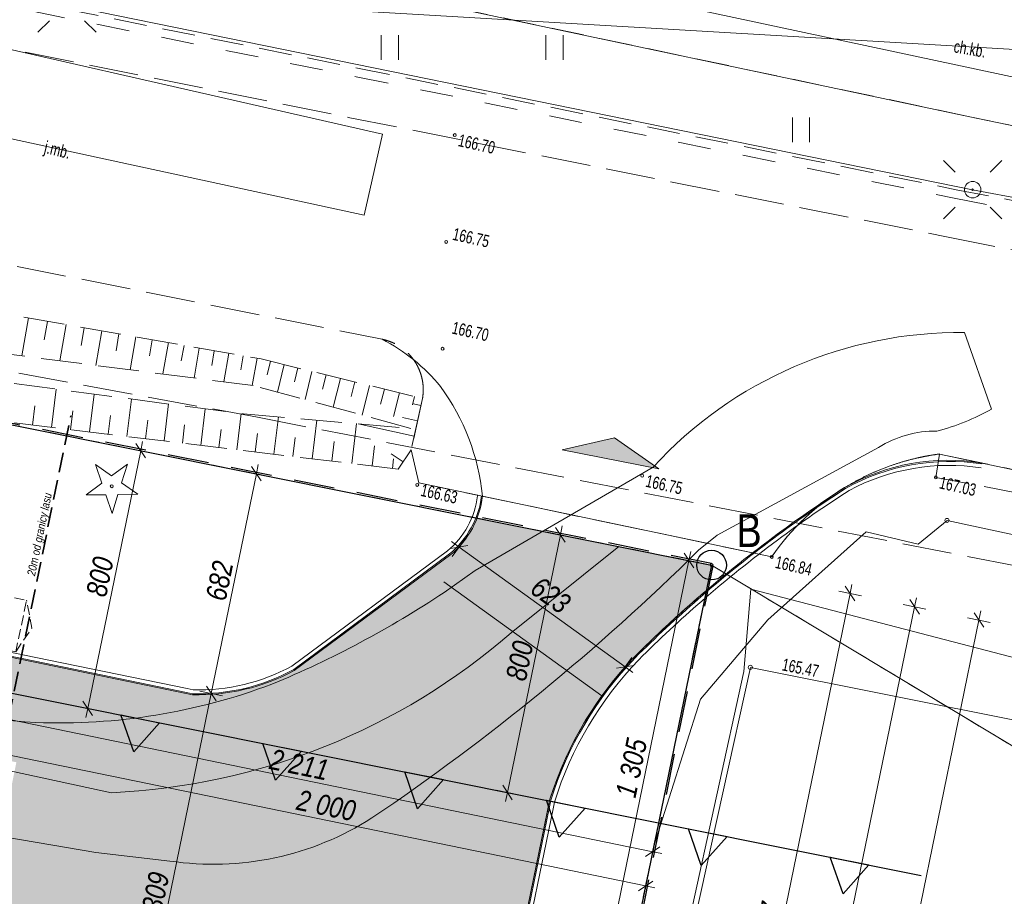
# Model space of a CAD drawing. Header units: millimetres. Extents: x -2869190 to 831897, y -1534405 to -3798.
# Tile 40 of 49: x 47168 to 77109, y -696669 to -670005. Entities that reach past the tile are written whole.
import ezdxf
from ezdxf.xclip import XClip

# ---------------------------------------------------------------- set-up
doc = ezdxf.new("R2010")
doc.units = ezdxf.units.MM
doc.header["$MEASUREMENT"] = 0
doc.header["$XCLIPFRAME"] = 0
for name, pattern in [('1_OTDN_A', [2000, 1000, -1000]), ('1_OTKC', [1500, 1000, -500]), ('1_OTKJ', [2000, 1500, -500]), ('1_OTRK', [1750, 1250, -500]), ('1_OTRKG', [1750, 1250, -500]), ('1_OTZI', [1500, 1000, -500]), ('3_SUKL', [2000, 1000, -1000]), ('3_SUPP_P', [2000, 1500, -500]), ('GUZ', [1000, 500, -500]), ('Krawędzie ukryte', [850, 600, -250]), ('Krawędzie ukryte drobniejsze', [425, 300, -125]), ('Przerywana długa', [1950, 1250, -700])]:
    doc.linetypes.add(name, pattern=pattern)
for name, color, linetype, lineweight in [('Mapa robocza Poniatowa_1_Dzialki_Nr_pióra__7', 7, 'Continuous', 18), ('Mapa robocza Poniatowa_1_OTD_L_12_Nr_pióra__7', 7, 'Continuous', 18), ('Mapa robocza Poniatowa_1_OTK_E_T_0_Nr_pióra__7', 7, 'Continuous', 18), ('Mapa robocza Poniatowa_1_OTK_E_T_1_Nr_pióra__7', 7, 'Continuous', 18), ('Mapa robocza Poniatowa_1_OTK_L_0_Nr_pióra__7', 7, 'Continuous', 18), ('Mapa robocza Poniatowa_1_OTK_L_1_Nr_pióra__7', 7, 'Continuous', 18), ('Mapa robocza Poniatowa_1_OTK_L_2_Nr_pióra__7', 7, 'Continuous', 18), ('Mapa robocza Poniatowa_1_OTR_L_1_Nr_pióra__7', 7, 'Continuous', 18), ('Mapa robocza Poniatowa_1_OTR_T_0_Nr_pióra__7', 7, 'Continuous', 18), ('Mapa robocza Poniatowa_1_OTZ_L_3_Nr_pióra__7', 7, 'Continuous', 18), ('Mapa robocza Poniatowa_1_OTZ_T_1_Nr_pióra__3', 3, 'Continuous', 18), ('Mapa robocza Poniatowa_1_P_SUTP_L_0_Nr_pióra__30', 30, 'Continuous', 18), ('Mapa robocza Poniatowa_1_Punkty_Nr_pióra__7', 7, 'Continuous', 18), ('Mapa robocza Poniatowa_1_SUE_T_3_Nr_pióra__7', 7, 'Continuous', 18), ('Mapa robocza Poniatowa_1_SUEP_L_0_Nr_pióra__1', 1, 'Continuous', 18), ('Mapa robocza Poniatowa_1_SUK_L_2_Nr_pióra__34', 34, 'Continuous', 18), ('Mapa robocza Poniatowa_1_SUTP_L_0_Nr_pióra__30', 30, 'Continuous', 18), ('Mapa robocza Poniatowa_1_SUTR_T_0_Nr_pióra__30', 30, 'Continuous', 18), ('Mapa robocza Poniatowa_1_SUWP_L_0_Nr_pióra__5', 5, 'Continuous', 18), ('Mapa robocza Poniatowa_1_SUWR_T_0_Nr_pióra__5', 5, 'Continuous', 18), ('Mapa robocza Poniatowa_1_Uzytki_Nr_pióra__90', 3, 'Continuous', 18), ('PZT elementy dodatkowe_Nr_pióra__203', 150, 'Continuous', 35), ('PZT woda_Nr_pióra__38', 30, 'Continuous', 13), ('PZT_Nr_pióra__1', 7, 'Continuous', 13), ('PZT_Nr_pióra__101', 7, 'Continuous', 5), ('PZT_Nr_pióra__18', 9, 'Continuous', 13), ('PZT_Nr_pióra__21', 7, 'Continuous', 25), ('PZT_Nr_pióra__243', 100, 'Continuous', 25), ('PZT_Nr_pióra__40', 4, 'Continuous', 13), ('PZT_Nr_pióra__41', 7, 'Continuous', 15), ('PZT_Nr_pióra__98', 154, 'Continuous', 13), ('Wymiarowanie - PZT_Nr_pióra__101', 7, 'Continuous', 5), ('Wymiarowanie - PZT_Nr_pióra__161', 7, 'Continuous', 5)]:
    doc.layers.add(name, color=color, linetype=linetype, lineweight=lineweight)
doc.layers.add('PZT', color=7, linetype='Continuous')
doc.layers.add('Wymiarowanie - PZT', color=7, linetype='Continuous')
for name, color, linetype, lineweight, true_color in [('PZT woda_Nr_pióra__217', 7, 'Continuous', 20, 0xd90005), ('PZT woda_Nr_pióra__99', 7, 'Continuous', 0, 0xaad2ff), ('PZT_Nr_pióra__205', 7, 'Continuous', 5, 0x858585), ('PZT_Nr_pióra__215', 7, 'Continuous', 30, 0xd90005), ('PZT_Nr_pióra__218', 7, 'Continuous', 15, 0xd90005)]:
    doc.layers.add(name, color=color, linetype=linetype, lineweight=lineweight, true_color=true_color)
doc.styles.add('GENERATED_STYLE_1', font='txt')
doc.styles.add('GENERATED_STYLE_3', font='txt')
doc.styles.add('GENERATED_STYLE_4', font='txt')
doc.linetypes.add('Strzałki kopia', pattern='A,0,[1,PZT_Z11.Shx,S=15.873016,R=0,X=0,Y=0],-2500,0', length=2500)
doc.dimstyles.new('GENERATED_STYLE__1', dxfattribs={"dimtxt": 625, "dimasz": 356.25, "dimexe": 0.18, "dimexo": 0, "dimgap": 0.09, "dimtad": 1, "dimdec": 0, "dimlfac": 0.1, "dimzin": 0, "dimdsep": 46, "dimtxsty": 'GENERATED_STYLE_3', "dimblk": 'ARROWHEAD_6', "dimblk1": 'ARROWHEAD_6', "dimblk2": 'ARROWHEAD_6', "dimcen": 0.09, "dimclrd": 7, "dimclre": 7, "dimclrt": 7, "dimadec": 1, "dimazin": 0, "dimtfac": 1, "dimtdec": 4, "dimtmove": 0, "dimatfit": 3, "dimfxl": 0, "dimtolj": 1, "dimtzin": 0, "dimarcsym": 0})

# ---------------------------------------------------------------- blocks, each defined once
blk = doc.blocks.new('Rysunek_1_1', base_point=(-1018646, -779702))
at = {"layer": 'Mapa robocza Poniatowa_1_Dzialki_Nr_pióra__7', "linetype": 'Continuous'}
for p, q in [((19177, -676765), (68207, -686595)), ((60177, -725685), (68207, -686595)), ((68207, -686595), (89027, -699115))]:
    blk.add_line(p, q, dxfattribs=at)
at = {"layer": 'Mapa robocza Poniatowa_1_OTD_L_12_Nr_pióra__7', "linetype": '1_OTDN_A'}
blk.add_line((59417, -681525), (59077, -683085), dxfattribs=at)
at = {"layer": 'Mapa robocza Poniatowa_1_OTK_L_0_Nr_pióra__7', "linetype": '1_OTKJ'}
for p, q in [((27727, -667035), (57157, -672975)), ((57157, -672975), (75347, -676605)), ((35327, -675155), (58187, -679725)), ((75347, -676605), (86967, -678935)), ((59417, -681525), (59077, -683085)), ((59077, -683085), (59307, -684095)), ((75137, -683215), (89087, -686175)), ((70037, -686345), (59307, -684095))]:
    blk.add_line(p, q, dxfattribs=at)
for centre, radius, start, end in [((57871, -681261), 1569, 350.3333, 78.3589), ((76103, -690509), 7358, 97.5455, 145.5315)]:
    blk.add_arc(centre, radius, start, end, dxfattribs=at)
at = {"layer": 'Mapa robocza Poniatowa_1_OTK_L_1_Nr_pióra__7', "linetype": 'Continuous'}
for p, q in [((75137, -683215), (89087, -686175)), ((61240, -684494), (59307, -684095)), ((70037, -686345), (61240, -684494))]:
    blk.add_line(p, q, dxfattribs=at)
for centre, radius, start, end in [((55581, -684767), 5676, 39.3912, 62.6638), ((54468, -685176), 6807, 5.7482, 36.1052), ((76103, -690509), 7358, 97.5455, 145.5315)]:
    blk.add_arc(centre, radius, start, end, dxfattribs=at)
at = {"layer": 'Mapa robocza Poniatowa_1_OTK_L_2_Nr_pióra__7', "linetype": '1_OTKC'}
for p, q in [((76057, -672955), (57917, -669115)), ((86927, -675265), (76057, -672955)), ((75137, -683215), (75027, -683925)), ((75027, -683925), (89057, -686625))]:
    blk.add_line(p, q, dxfattribs=at)
at = {"layer": 'Mapa robocza Poniatowa_1_OTK_L_2_Nr_pióra__7', "linetype": 'Continuous'}
blk.add_line((89087, -686175), (75137, -683215), dxfattribs=at)
at = {"layer": 'Mapa robocza Poniatowa_1_OTR_L_1_Nr_pióra__7', "linetype": '1_OTRKG'}
for p, q in [((43847, -678445), (54507, -680325)), ((54507, -680325), (59417, -681525)), ((58677, -683675), (41817, -681645)), ((59417, -681525), (59077, -683085)), ((59077, -683085), (58677, -683675))]:
    blk.add_line(p, q, dxfattribs=at)
at = {"layer": 'Mapa robocza Poniatowa_1_OTR_L_1_Nr_pióra__7', "linetype": 'Continuous'}
for p, q in [((47440, -679078), (47237, -680230)), ((48016, -679180), (47917, -679742)), ((48578, -679279), (48385, -680378)), ((49128, -679376), (49033, -679913)), ((49664, -679471), (49480, -680519)), ((50188, -679563), (50098, -680075)), ((50700, -679653), (50524, -680653)), ((51200, -679742), (51114, -680230)), ((51689, -679828), (51520, -680781)), ((52165, -679912), (52083, -680377)), ((52631, -679994), (52471, -680904)), ((53086, -680074), (53008, -680518)), ((53530, -680152), (53377, -681020)), ((53964, -680229), (53889, -680653)), ((54388, -680304), (54242, -681131)), ((54798, -680396), (54697, -680810)), ((55212, -680497), (55007, -681335)), ((55631, -680599), (55527, -681024)), ((56055, -680703), (55845, -681562)), ((56485, -680808), (56378, -681243)), ((56920, -680914), (56704, -681795)), ((57360, -681022), (57251, -681468)), ((57805, -681131), (57585, -682033)), ((48136, -682406), (48276, -681242)), ((49290, -682544), (49429, -681394)), ((58257, -681241), (58145, -681698)), ((58714, -681353), (58537, -682074)), ((47555, -682336), (47625, -681750)), ((50431, -682682), (50568, -681544)), ((51558, -682818), (51694, -681693)), ((59174, -681465), (59113, -681715)), ((59370, -681742), (59146, -681694)), ((48715, -682475), (48785, -681897)), ((49862, -682613), (49931, -682041)), ((52673, -682952), (52807, -681840)), ((53775, -683085), (53908, -681986)), ((50996, -682750), (51064, -682184)), ((52117, -682885), (52185, -682326)), ((54899, -683220), (55036, -682086)), ((56062, -683360), (56203, -682187)), ((57265, -683505), (57411, -682292)), ((59168, -682668), (57460, -682296)), ((59269, -682205), (58806, -682104)), ((53226, -683018), (53292, -682466)), ((54333, -683152), (54400, -682594)), ((55476, -683289), (55545, -682713)), ((56659, -683432), (56730, -682835)), ((57882, -683579), (57956, -682962)), ((58826, -683455), (58466, -683211)), ((58500, -683653), (58535, -683362))]:
    blk.add_line(p, q, dxfattribs=at)
at = {"layer": 'Mapa robocza Poniatowa_1_OTR_L_1_Nr_pióra__7', "linetype": '1_OTRK'}
for p, q in [((54267, -681135), (43617, -679765)), ((43527, -680615), (53977, -681995)), ((59067, -682435), (54267, -681135)), ((53977, -681995), (59067, -682435))]:
    blk.add_line(p, q, dxfattribs=at)
at = {"layer": 'Mapa robocza Poniatowa_1_OTR_T_0_Nr_pióra__7', "linetype": 'Continuous'}
for centre in [(60397, -673515), (60397, -673515), (60137, -676765), (60027, -680015), (66097, -683875), (59257, -684155), (75027, -683925), (70037, -686345)]:
    blk.add_circle(centre, 45, dxfattribs=at)
at = {"layer": 'Mapa robocza Poniatowa_1_OTZ_L_3_Nr_pióra__7', "linetype": '1_OTZI'}
for p, q in [((27987, -665525), (57437, -671475)), ((57437, -671475), (75647, -675175)), ((75647, -675175), (87327, -677415))]:
    blk.add_line(p, q, dxfattribs=at)
at = {"layer": 'Mapa robocza Poniatowa_1_OTZ_L_3_Nr_pióra__7', "linetype": 'Continuous'}
for p, q in [((76057, -672955), (57917, -669115)), ((58165, -671230), (58165, -670480)), ((58690, -671230), (58690, -670480)), ((63165, -671230), (63165, -670480)), ((63690, -671230), (63690, -670480)), ((70665, -673730), (70665, -672980)), ((71190, -673730), (71190, -672980)), ((86927, -675265), (76057, -672955))]:
    blk.add_line(p, q, dxfattribs=at)
at = {"layer": 'Mapa robocza Poniatowa_1_OTZ_T_1_Nr_pióra__3', "linetype": 'Continuous'}
for p, q in [((49666, -684101), (49473, -683533)), ((49473, -683533), (49963, -683879)), ((49963, -683879), (50444, -683521)), ((50444, -683521), (50266, -684094)), ((49185, -684460), (49666, -684101)), ((50266, -684094), (50756, -684440)), ((50756, -684440), (50156, -684448)), ((49785, -684452), (49185, -684460)), ((49977, -685021), (49785, -684452)), ((50156, -684448), (49977, -685021))]:
    blk.add_line(p, q, dxfattribs=at)
blk.add_circle((49967, -684195), 45, dxfattribs=at)
at = {"layer": 'Mapa robocza Poniatowa_1_P_SUTP_L_0_Nr_pióra__30', "linetype": '3_SUPP_P'}
for p, q in [((17637, -675335), (54397, -682095)), ((54397, -682095), (108077, -692625))]:
    blk.add_line(p, q, dxfattribs=at)
at = {"layer": 'Mapa robocza Poniatowa_1_Punkty_Nr_pióra__7', "linetype": 'Continuous'}
blk.add_circle((68207, -686595), 45, dxfattribs=at)
at = {"layer": 'Mapa robocza Poniatowa_1_SUE_T_3_Nr_pióra__7', "linetype": 'Continuous'}
for p, q in [((48077, -670035), (47723, -670389)), ((49138, -670035), (49491, -670389)), ((75617, -674644), (75263, -674291)), ((76678, -674644), (77031, -674291)), ((75617, -675705), (75263, -676059)), ((76678, -675705), (77031, -676059))]:
    blk.add_line(p, q, dxfattribs=at)
for radius in [250, 25]:
    blk.add_circle((76147, -675175), radius, dxfattribs=at)
at = {"layer": 'Mapa robocza Poniatowa_1_SUEP_L_0_Nr_pióra__1', "linetype": 'Continuous'}
for p, q in [((82687, -672885), (56307, -667245)), ((48517, -669555), (76147, -675175)), ((76147, -675175), (111567, -681985)), ((69187, -689835), (69397, -687325)), ((69397, -687325), (91817, -693175)), ((64527, -711065), (69187, -689835))]:
    blk.add_line(p, q, dxfattribs=at)
at = {"layer": 'Mapa robocza Poniatowa_1_SUK_L_2_Nr_pióra__34', "linetype": '3_SUKL'}
for p, q in [((27952, -665787), (57397, -671738)), ((57397, -671738), (75581, -675433)), ((75581, -675433), (87292, -677677))]:
    blk.add_line(p, q, dxfattribs=at)
at = {"layer": 'Mapa robocza Poniatowa_1_SUTP_L_0_Nr_pióra__30', "linetype": 'Continuous'}
for p, q in [((57207, -669725), (78137, -670955)), ((75367, -685235), (74487, -685955)), ((100217, -690595), (75367, -685235)), ((72907, -685585), (69917, -688255)), ((74487, -685955), (72907, -685585)), ((69917, -688255), (67867, -690675)), ((67867, -690675), (66446, -695175))]:
    blk.add_line(p, q, dxfattribs=at)
at = {"layer": 'Mapa robocza Poniatowa_1_SUTR_T_0_Nr_pióra__30', "linetype": 'Continuous'}
blk.add_circle((75367, -685235), 62.5, dxfattribs=at)
at = {"layer": 'Mapa robocza Poniatowa_1_SUWP_L_0_Nr_pióra__5', "linetype": 'Continuous'}
for p, q in [((64717, -710915), (69387, -689705)), ((69387, -689705), (110217, -697855))]:
    blk.add_line(p, q, dxfattribs=at)
at = {"layer": 'Mapa robocza Poniatowa_1_SUWR_T_0_Nr_pióra__5', "linetype": 'Continuous'}
blk.add_circle((69387, -689705), 62.5, dxfattribs=at)
at = {"layer": 'Mapa robocza Poniatowa_1_Uzytki_Nr_pióra__90', "linetype": 'GUZ'}
for p, q in [((68207, -686595), (19177, -676765)), ((60177, -725685), (68207, -686595)), ((68207, -686595), (89027, -699115))]:
    blk.add_line(p, q, dxfattribs=at)
at = {"layer": 'Mapa robocza Poniatowa_1_OTK_E_T_0_Nr_pióra__7', "linetype": 'Continuous', "insert": (47920, -673924), "char_height": 375, "attachment_point": 4, "rotation": 346.11, "style": 'GENERATED_STYLE_1'}
blk.add_mtext('\\A1;{\\W0.700000x;\\fArial|b0|i0|c238|p38;j.mb.}', dxfattribs=at)
at = {"layer": 'Mapa robocza Poniatowa_1_OTK_E_T_1_Nr_pióra__7', "linetype": 'Continuous', "insert": (75582, -670811), "char_height": 375, "attachment_point": 4, "rotation": 349.9135, "style": 'GENERATED_STYLE_1'}
blk.add_mtext('\\A1;{\\W0.700000x;\\fArial|b0|i0|c238|p38;ch.kb.}', dxfattribs=at)
at = {"layer": 'Mapa robocza Poniatowa_1_OTR_T_0_Nr_pióra__7', "linetype": 'Continuous', "char_height": 375, "rotation": 347.4, "style": 'GENERATED_STYLE_1'}
for s, insert, attachment_point in [('\\A1;{\\W0.700000x;\\fArial|b0|i0|c238|p38;166.70}', (60559, -673479), 1), ('\\A1;{\\W0.700000x;\\fArial|b0|i0|c238|p38;166.75}', (60347, -676515), 4), ('\\A1;{\\W0.700000x;\\fArial|b0|i0|c238|p38;166.70}', (60285, -679551), 7), ('\\A1;{\\W0.700000x;\\fArial|b0|i0|c238|p38;166.63}', (59419, -684119), 1), ('\\A1;{\\W0.700000x;\\fArial|b0|i0|c238|p38;166.75}', (66259, -683839), 1), ('\\A1;{\\W0.700000x;\\fArial|b0|i0|c238|p38;167.03}', (75189, -683889), 1), ('\\A1;{\\W0.700000x;\\fArial|b0|i0|c238|p38;166.84}', (70199, -686309), 1)]:
    blk.add_mtext(s, dxfattribs=dict(at, insert=insert, attachment_point=attachment_point))
at = {"layer": 'Mapa robocza Poniatowa_1_SUWR_T_0_Nr_pióra__5', "linetype": 'Continuous', "insert": (70361, -689610), "char_height": 375, "attachment_point": 4, "rotation": 348.71, "style": 'GENERATED_STYLE_1'}
blk.add_mtext('\\A1;{\\W0.700000x;\\fArial|b0|i0|c238|p38;165.47}', dxfattribs=at)
blk = doc.blocks.new('*D12')
at = {"layer": 'Wymiarowanie - PZT_Nr_pióra__101', "linetype": 'Continuous'}
for p, q in [((67710, -720328), (74379, -687863)), ((66347, -726963), (67710, -720328)), ((68054, -720399), (67366, -720258)), ((66692, -727034), (66003, -726892)), ((66291, -727238), (66347, -726963))]:
    blk.add_line(p, q, dxfattribs=at)
at = {"layer": 'Wymiarowanie - PZT_Nr_pióra__161', "linetype": 'Continuous'}
for p, q in [((67564, -720107), (67856, -720550)), ((66201, -726742), (66493, -727184))]:
    blk.add_line(p, q, dxfattribs=at)
at = {"layer": 'Wymiarowanie - PZT_Nr_pióra__101', "insert": (66785, -724208), "char_height": 625, "attachment_point": 7, "rotation": 78.3916, "style": 'GENERATED_STYLE_3'}
blk.add_mtext('\\A1;{\\fArial Narrow|b0|i1|c238|p34;677}', dxfattribs=at)
blk = doc.blocks.new('ARROWHEAD_6')
at = {"color": 0, "linetype": 'Continuous', "lineweight": 0}
for p, q in [((0, 0), (-1, 0)), ((-0.5, -0.5), (0.5, 0.5))]:
    blk.add_line(p, q, dxfattribs=at)
blk = doc.blocks.new('*D13')
at = {"layer": 'Wymiarowanie - PZT_Nr_pióra__101', "linetype": 'Continuous'}
for p, q in [((74379, -687863), (74436, -687587)), ((67710, -720328), (74379, -687863)), ((74724, -687933), (74035, -687792))]:
    blk.add_line(p, q, dxfattribs=at)
at = {"layer": 'Wymiarowanie - PZT_Nr_pióra__161', "linetype": 'Continuous'}
for p, q in [((74525, -688084), (74233, -687641)), ((67564, -720107), (67856, -720550))]:
    blk.add_line(p, q, dxfattribs=at)
at = {"layer": 'Wymiarowanie - PZT_Nr_pióra__101', "insert": (70741, -704952), "char_height": 625, "attachment_point": 7, "rotation": 78.3916, "style": 'GENERATED_STYLE_3'}
blk.add_mtext('\\A1;{\\fArial Narrow|b0|i1|c238|p34;3\xa0314}', dxfattribs=at)
blk = doc.blocks.new('*D23')
at = {"layer": 'Wymiarowanie - PZT_Nr_pióra__101', "linetype": 'Continuous'}
for p, q in [((72765, -687531), (72076, -687389)), ((72420, -687460), (72477, -687185)), ((68160, -708200), (72420, -687460)), ((66287, -717317), (68160, -708200)), ((68504, -708271), (67815, -708130))]:
    blk.add_line(p, q, dxfattribs=at)
at = {"layer": 'Wymiarowanie - PZT_Nr_pióra__161', "linetype": 'Continuous'}
for p, q in [((72566, -687682), (72274, -687239)), ((68014, -707979), (68306, -708422))]:
    blk.add_line(p, q, dxfattribs=at)
at = {"layer": 'Wymiarowanie - PZT_Nr_pióra__101', "insert": (69986, -698687), "char_height": 625, "attachment_point": 7, "rotation": 78.3916, "style": 'GENERATED_STYLE_3'}
blk.add_mtext('\\A1;{\\fArial Narrow|b0|i1|c238|p34;2\xa0117}', dxfattribs=at)
blk = doc.blocks.new('*D26')
at = {"layer": 'Wymiarowanie - PZT_Nr_pióra__101', "linetype": 'Continuous'}
for p, q in [((76338, -688265), (76395, -687990)), ((68306, -727365), (76338, -688265)), ((76683, -688336), (75994, -688194)), ((68651, -727436), (67962, -727295)), ((68250, -727641), (68306, -727365))]:
    blk.add_line(p, q, dxfattribs=at)
at = {"layer": 'Wymiarowanie - PZT_Nr_pióra__161', "linetype": 'Continuous'}
for p, q in [((76484, -688486), (76192, -688044)), ((68160, -727144), (68452, -727587))]:
    blk.add_line(p, q, dxfattribs=at)
at = {"layer": 'Wymiarowanie - PZT_Nr_pióra__101', "insert": (72019, -708672), "char_height": 625, "attachment_point": 7, "rotation": 78.3916, "style": 'GENERATED_STYLE_3'}
blk.add_mtext('\\A1;{\\fArial Narrow|b0|i1|c238|p34;3\xa0992}', dxfattribs=at)
blk = doc.blocks.new('*D28')
at = {"layer": 'Wymiarowanie - PZT_Nr_pióra__101', "linetype": 'Continuous'}
for p, q in [((17231, -686294), (36821, -690318)), ((36750, -690662), (36892, -689974)), ((36821, -690318), (46612, -692329)), ((46541, -692674), (46682, -691985)), ((46612, -692329), (66202, -696354))]:
    blk.add_line(p, q, dxfattribs=at)
at = {"layer": 'Wymiarowanie - PZT_Nr_pióra__161', "linetype": 'Continuous'}
for p, q in [((37043, -690172), (36600, -690464)), ((46833, -692183), (46390, -692475))]:
    blk.add_line(p, q, dxfattribs=at)
at = {"layer": 'Wymiarowanie - PZT_Nr_pióra__101', "insert": (41154, -691080), "char_height": 625, "attachment_point": 7, "rotation": 348.3916, "style": 'GENERATED_STYLE_3'}
blk.add_mtext('\\A1;{\\fArial Narrow|b0|i1|c238|p34;999}', dxfattribs=at)
blk = doc.blocks.new('*D29')
at = {"layer": 'Wymiarowanie - PZT_Nr_pióra__101', "linetype": 'Continuous'}
for p, q in [((36821, -690318), (46612, -692329)), ((46541, -692674), (46682, -691985)), ((46612, -692329), (66202, -696354)), ((66132, -696698), (66273, -696009)), ((66202, -696354), (66478, -696410))]:
    blk.add_line(p, q, dxfattribs=at)
at = {"layer": 'Wymiarowanie - PZT_Nr_pióra__161', "linetype": 'Continuous'}
for p, q in [((46833, -692183), (46390, -692475)), ((65981, -696500), (66424, -696208))]:
    blk.add_line(p, q, dxfattribs=at)
at = {"layer": 'Wymiarowanie - PZT_Nr_pióra__101', "insert": (55551, -694038), "char_height": 625, "attachment_point": 7, "rotation": 348.3916, "style": 'GENERATED_STYLE_3'}
blk.add_mtext('\\A1;{\\fArial Narrow|b0|i1|c238|p34;2\xa0000}', dxfattribs=at)
blk = doc.blocks.new('*D33')
at = {"layer": 'Wymiarowanie - PZT_Nr_pióra__101', "linetype": 'Continuous'}
for p, q in [((52992, -690500), (54365, -683815)), ((53337, -690571), (52648, -690429)), ((50358, -703322), (52992, -690500)), ((50703, -703392), (50014, -703251)), ((48346, -713117), (50358, -703322))]:
    blk.add_line(p, q, dxfattribs=at)
at = {"layer": 'Wymiarowanie - PZT_Nr_pióra__161', "linetype": 'Continuous'}
for p, q in [((52846, -690278), (53138, -690721)), ((50212, -703100), (50504, -703543))]:
    blk.add_line(p, q, dxfattribs=at)
at = {"layer": 'Wymiarowanie - PZT_Nr_pióra__101', "insert": (51372, -697767), "char_height": 625, "attachment_point": 7, "rotation": 78.3916, "style": 'GENERATED_STYLE_3'}
blk.add_mtext('\\A1;{\\fArial Narrow|b0|i1|c238|p34;1\xa0309}', dxfattribs=at)
blk = doc.blocks.new('*D34')
at = {"layer": 'Wymiarowanie - PZT_Nr_pióra__101', "linetype": 'Continuous'}
for p, q in [((54365, -683815), (54422, -683539)), ((52992, -690500), (54365, -683815)), ((54710, -683885), (54021, -683744)), ((53337, -690571), (52648, -690429))]:
    blk.add_line(p, q, dxfattribs=at)
at = {"layer": 'Wymiarowanie - PZT_Nr_pióra__161', "linetype": 'Continuous'}
for p, q in [((54511, -684036), (54220, -683593)), ((52846, -690278), (53138, -690721))]:
    blk.add_line(p, q, dxfattribs=at)
at = {"layer": 'Wymiarowanie - PZT_Nr_pióra__101', "insert": (53436, -687720), "char_height": 625, "attachment_point": 7, "rotation": 78.3916, "style": 'GENERATED_STYLE_3'}
blk.add_mtext('\\A1;{\\fArial Narrow|b0|i1|c238|p34;682}', dxfattribs=at)
blk = doc.blocks.new('*D61')
at = {"layer": 'Wymiarowanie - PZT_Nr_pióra__101', "linetype": 'Continuous'}
for p, q in [((50848, -683115), (50905, -682839)), ((49238, -690953), (50848, -683115)), ((51192, -683186), (50504, -683044)), ((49582, -691024), (48894, -690882)), ((49181, -691228), (49238, -690953))]:
    blk.add_line(p, q, dxfattribs=at)
at = {"layer": 'Wymiarowanie - PZT_Nr_pióra__161', "linetype": 'Continuous'}
for p, q in [((50994, -683336), (50702, -682894)), ((49092, -690731), (49384, -691174))]:
    blk.add_line(p, q, dxfattribs=at)
at = {"layer": 'Wymiarowanie - PZT_Nr_pióra__101', "insert": (49800, -687596), "char_height": 625, "attachment_point": 7, "rotation": 78.3916, "style": 'GENERATED_STYLE_3'}
blk.add_mtext('\\A1;{\\fArial Narrow|b0|i1|c238|p34;800}', dxfattribs=at)
blk = doc.blocks.new('*D65')
at = {"layer": 'Wymiarowanie - PZT_Nr_pióra__101', "linetype": 'Continuous'}
for p, q in [((63955, -685744), (63267, -685602)), ((63611, -685673), (63668, -685398)), ((62001, -693510), (63611, -685673)), ((62346, -693580), (61657, -693439)), ((61945, -693785), (62001, -693510))]:
    blk.add_line(p, q, dxfattribs=at)
at = {"layer": 'Wymiarowanie - PZT_Nr_pióra__161', "linetype": 'Continuous'}
for p, q in [((63757, -685895), (63465, -685452)), ((61855, -693288), (62147, -693731))]:
    blk.add_line(p, q, dxfattribs=at)
at = {"layer": 'Wymiarowanie - PZT_Nr_pióra__101', "insert": (62563, -690154), "char_height": 625, "attachment_point": 7, "rotation": 78.3916, "style": 'GENERATED_STYLE_3'}
blk.add_mtext('\\A1;{\\fArial Narrow|b0|i1|c238|p34;800}', dxfattribs=at)
blk = doc.blocks.new('*D69')
at = {"layer": 'Wymiarowanie - PZT_Nr_pióra__101', "linetype": 'Continuous'}
for p, q in [((60530, -686045), (60302, -685880)), ((60736, -685760), (60324, -686330)), ((65581, -689692), (60530, -686045)), ((65786, -689407), (65375, -689977)), ((65809, -689857), (65581, -689692))]:
    blk.add_line(p, q, dxfattribs=at)
at = {"layer": 'Wymiarowanie - PZT_Nr_pióra__161', "linetype": 'Continuous'}
for p, q in [((60792, -686002), (60268, -686087)), ((65319, -689734), (65842, -689650))]:
    blk.add_line(p, q, dxfattribs=at)
at = {"layer": 'Wymiarowanie - PZT_Nr_pióra__101', "insert": (62642, -687416), "char_height": 625, "attachment_point": 7, "rotation": 324.1658, "style": 'GENERATED_STYLE_3'}
blk.add_mtext('\\A1;{\\fArial Narrow|b0|i1|c238|p34;623}', dxfattribs=at)
blk = doc.blocks.new('*D72')
at = {"layer": 'Wymiarowanie - PZT_Nr_pióra__101', "linetype": 'Continuous'}
for p, q in [((28618, -687550), (34966, -688854)), ((34896, -689198), (35037, -688509)), ((34966, -688854), (44762, -690866)), ((44691, -691210), (44833, -690522)), ((44762, -690866), (66416, -695314))]:
    blk.add_line(p, q, dxfattribs=at)
at = {"layer": 'Wymiarowanie - PZT_Nr_pióra__161', "linetype": 'Continuous'}
for p, q in [((35188, -688708), (34745, -689000)), ((44983, -690720), (44540, -691012))]:
    blk.add_line(p, q, dxfattribs=at)
at = {"layer": 'Wymiarowanie - PZT_Nr_pióra__101', "insert": (39008, -689556), "char_height": 625, "attachment_point": 7, "rotation": 348.3916, "style": 'GENERATED_STYLE_3'}
blk.add_mtext('\\A1;{\\fArial Narrow|b0|i1|c238|p34;1\xa0000}', dxfattribs=at)
blk = doc.blocks.new('*D73')
at = {"layer": 'Wymiarowanie - PZT_Nr_pióra__101', "linetype": 'Continuous'}
for p, q in [((44691, -691210), (44833, -690522)), ((44762, -690866), (66416, -695314)), ((66345, -695659), (66487, -694970)), ((66416, -695314), (66691, -695371))]:
    blk.add_line(p, q, dxfattribs=at)
at = {"layer": 'Wymiarowanie - PZT_Nr_pióra__161', "linetype": 'Continuous'}
for p, q in [((44983, -690720), (44540, -691012)), ((66195, -695460), (66637, -695168))]:
    blk.add_line(p, q, dxfattribs=at)
at = {"layer": 'Wymiarowanie - PZT_Nr_pióra__101', "insert": (54732, -692787), "char_height": 625, "attachment_point": 7, "rotation": 348.3916, "style": 'GENERATED_STYLE_3'}
blk.add_mtext('\\A1;{\\fArial Narrow|b0|i1|c238|p34;2\xa0211}', dxfattribs=at)
blk = doc.blocks.new('*D99')
at = {"layer": 'Wymiarowanie - PZT_Nr_pióra__101', "linetype": 'Continuous'}
for p, q in [((64569, -700807), (64891, -699239)), ((63498, -706021), (64569, -700807)), ((64913, -700877), (64225, -700736))]:
    blk.add_line(p, q, dxfattribs=at)
at = {"layer": 'Wymiarowanie - PZT_Nr_pióra__161', "linetype": 'Continuous'}
for p, q in [((64745, -699018), (65037, -699461)), ((64423, -700585), (64715, -701028))]:
    blk.add_line(p, q, dxfattribs=at)
at = {"layer": 'Wymiarowanie - PZT_Nr_pióra__101', "insert": (64487, -700586), "char_height": 625, "attachment_point": 7, "rotation": 78.3916, "style": 'GENERATED_STYLE_3'}
blk.add_mtext('\\A1;{\\fArial Narrow|b0|i1|c238|p34;160}', dxfattribs=at)
blk = doc.blocks.new('*D100')
at = {"layer": 'Wymiarowanie - PZT_Nr_pióra__101', "linetype": 'Continuous'}
for p, q in [((67517, -686456), (67574, -686181)), ((64891, -699239), (67517, -686456)), ((67861, -686527), (67173, -686386)), ((65235, -699310), (64547, -699169)), ((64569, -700807), (64891, -699239))]:
    blk.add_line(p, q, dxfattribs=at)
at = {"layer": 'Wymiarowanie - PZT_Nr_pióra__161', "linetype": 'Continuous'}
for p, q in [((67663, -686678), (67371, -686235)), ((64745, -699018), (65037, -699461))]:
    blk.add_line(p, q, dxfattribs=at)
at = {"layer": 'Wymiarowanie - PZT_Nr_pióra__101', "insert": (65900, -693704), "char_height": 625, "attachment_point": 7, "rotation": 78.3916, "style": 'GENERATED_STYLE_3'}
blk.add_mtext('\\A1;{\\fArial Narrow|b0|i1|c238|p34;1\xa0305}', dxfattribs=at)
blk = doc.blocks.new('Symbol wejścia 19_4')
at = {"layer": 'PZT_Nr_pióra__40', "linetype": 'Continuous'}
blk.add_hatch(color=256, dxfattribs=at).paths.add_polyline_path([(0, 0), (3000, 0), (1500, 667)])
at = {"layer": 'PZT_Nr_pióra__41', "linetype": 'Continuous'}
for p, q in [((0, 0), (1500, 667)), ((3000, 0), (1500, 667)), ((0, 0), (3000, 0))]:
    blk.add_line(p, q, dxfattribs=at)

msp = doc.modelspace()

# ---------------------------------------------------------------- hatches: boundary and pattern name
at = {"layer": 'PZT_Nr_pióra__18', "linetype": 'Continuous', "lineweight": 0, "true_color": 0x303030}
h = msp.add_hatch(color=250, dxfattribs=at)
h.paths.add_polyline_path([(18290, -695274.1), (20230.7, -685826.7, 0.0342737), (20378, -681829.9), (19977.2, -677614.7), (19790.8, -676887.7), (28952, -678724.5), (28605.1, -679740.9, 0.2320545), (28925.9, -682119.7), (30987.3, -684804.8, 0.1085836), (33551.3, -686482, 0.0216703), (37225.9, -687410.4), (52234.1, -690497.3), (52422.5, -690536, 0.1338962), (55516.2, -689795.9), (60219.7, -686318.1, 0.1523217), (61077, -685165.2), (68207.2, -686594.7), (68048.5, -687367, 0.0191623), (66004.9, -689242.9, 0.121663), (63292.7, -693721.1), (60876.7, -705482.2), (57350.3, -704757.8), (56996.1, -706482.2, 0.9611911), (56016.5, -706281), (56370.8, -704556.6), (49318, -703107.8), (49157.1, -703891.4, 0.3525594), (48594.3, -702965.9), (32617.1, -699677.2, 0.4142136), (31614.5, -700331.7), (31784.2, -699506), (18315.4, -696739.2)])
h.paths.add_polyline_path([(34109.2, -697530.9), (35607.5, -690237), (47068.2, -692591.3), (45569.8, -699885.2)], flags=0)
at = {"layer": 'PZT_Nr_pióra__205', "linetype": 'Continuous'}
h = msp.add_hatch(dxfattribs=at)
h.set_pattern_fill('Siatka_60_kopia', color=256, style=0, pattern_type=2)
h.set_pattern_definition([(348.5, (0, 0), (29.90519, 146.988706), []), (78.5, (0, 0), (-587.9548, 119.62076), [])])
h.paths.add_polyline_path([(17404.4, -696552), (17621.7, -695494.1), (17876.7, -695546.5, 0.4142136), (18290, -695274.1), (18315.4, -696739.2), (17279.1, -701783.8), (30894.1, -704581.1), (31779.1, -700366.3, -0.4139475), (32586.9, -699824.1), (48553, -703110.5, -0.3485175), (49008.4, -703871.7), (47159.2, -712873.2), (47305.8, -712903.3), (47275.6, -713050.2), (50802, -713774.6), (50832.2, -713627.7), (50979.1, -713657.9), (51955, -708907.1), (55481.4, -709631.5), (56155.5, -706350), (56155.6, -706350, -1.0581874), (56841, -706490.8), (56841.2, -706490.8), (56167.1, -709772.3), (59987.3, -710557.1), (61023.6, -705512.4), (60876.7, -705482.2), (61193.1, -703941.9, 0.3923424), (61560.8, -704498), (62151, -704621.1), (60592.1, -712209.6), (57776, -711631.1), (56494.2, -717870.8), (53739.1, -717304.8), (38472, -714136.4), (38766.6, -712716.6), (32226, -711359.2), (33050.9, -707351.3), (26370.9, -705979.1), (26659.2, -704578.5), (16197.1, -702429.3)])
h.paths.add_polyline_path([(31341.5, -705875.4), (32317, -701126.3), (35291.9, -701737.4), (35348.8, -701460.2), (48127, -704085.2), (46254.1, -713202.3), (33475.9, -710577.4), (34316.3, -706486.5)], flags=0)

# ---------------------------------------------------------------- linework, layer by layer
at = {"layer": 'PZT elementy dodatkowe_Nr_pióra__203', "linetype": 'Krawędzie ukryte'}
msp.add_line((44608.1, -702082.2), (48722.4, -682053.5), dxfattribs=at)
at = {"layer": 'PZT woda_Nr_pióra__217', "linetype": 'Continuous', "flags": 128}
msp.add_lwpolyline([(58195.8, -673482.9), (57642.3, -675953.7), (41848.9, -672534.1), (37618.9, -671862, 0.2590145), (29890.2, -674075.9, 0.151752), (26367.8, -680643, 0.2032655), (26892.6, -683394.3), (30680.9, -690165.8), (34100.5, -691075), (33349.4, -693506.3), (27715.9, -692794.7), (25852.6, -692559.3, -0.2962676), (21015.1, -687517.1, -0.0790473), (21133.7, -680776.7), (22062.7, -675953.7), (22398.7, -673384.1, -0.1392192), (24266.5, -669626.6, -0.2067993), (29475.1, -667809.9, -0.0015386), (33211, -668363.4, -0.0871398), (38034, -668600.6), (41272.4, -669632)], format="xyb", close=True, dxfattribs=at)
at = {"layer": 'PZT woda_Nr_pióra__38', "linetype": 'Continuous', "flags": 128}
msp.add_lwpolyline([(22734.6, -671319.7, -0.1362576), (28021.5, -680318.5), (28819.4, -682757.7, 0.1041512), (35195.3, -687596.5, 0.0382873), (42311.2, -690357.5, 0.0670629), (47662.4, -691382.2, 0.1003507), (54835.2, -690215.2, 0.049407), (60072.5, -687425.8), (61020.5, -686756.3), (66428.8, -683612.9, -0.2134783), (75895.6, -679522.7), (76723.8, -681846.9, -0.0672452), (75061.4, -682517.2, 0.145656), (73287.3, -683018.5), (68375.6, -685685.2), (67814.6, -686144.9, -0.0463514), (57880.8, -694285.5, -0.1810107), (51732.7, -695594.8), (49484, -695338.7), (39544.3, -693646.1, -0.0897273), (33800.5, -692008.4, -0.1729382), (26163.4, -684371.3), (21191.1, -676524.2, 0.0594734)], format="xyb", dxfattribs=at)
at = {"layer": 'PZT woda_Nr_pióra__99', "linetype": 'Continuous'}
msp.add_line((60065.4, -687098.8), (64872.3, -690570), dxfattribs=at)
at = {"layer": 'PZT_Nr_pióra__1', "linetype": 'Continuous', "flags": 128}
for points in [[(61240.3, -684493.9, -0.1948835), (60279.2, -686274.1), (55516.2, -689795.9, -0.1338962), (52422.5, -690536), (52235, -690497.4)], [(61210.4, -684491.7, -0.1946918), (60236.8, -686249.8), (55501.5, -689769.7, -0.1337745), (52426, -690506.1), (52241, -690468)], [(61090.3, -684487.7, -0.1939037), (60173.9, -686163.5), (55442.8, -689665, -0.1332781), (52440, -690386.5), (52265.2, -690350.5)]]:
    msp.add_lwpolyline(points, format="xyb", dxfattribs=at)
for points in [[(52265.2, -690350.5), (47661.6, -689403.3), (42099.2, -688259.8)], [(52235, -690497.4), (47631.4, -689550.2), (42068.9, -688406.8)], [(52241, -690468), (47637.5, -689520.9), (42075, -688377.2)]]:
    msp.add_lwpolyline(points, dxfattribs=at)
at = {"layer": 'PZT_Nr_pióra__101', "linetype": 'Continuous', "flags": 128}
for points in [[(61560.8, -704498, -0.4151032), (61200.8, -703904.4), (63250.6, -693925.8), (63293.3, -693718.1, -0.1157341), (65858.7, -689387.8, -0.0168167), (67772.4, -687604.9, -0.0189926), (70072, -685751.3, -0.0170774), (72254.6, -684237.9, -0.1717125), (76432, -683489.5), (76425.8, -683518.8)], [(61566.5, -704470.4, -0.3956638), (61228, -703921), (63276, -693951.4), (63318.7, -693743.7, -0.1162217), (65884.1, -689413.4, -0.0168167), (67797.7, -687630.5, -0.0189926), (70097.4, -685776.9, -0.0170774), (72280, -684263.4, -0.1679607), (76425.8, -683518.8)], [(61615.2, -704357.8, -0.4118735), (61345.6, -703945.1), (63386.4, -694010.1), (63429.1, -693802.4, -0.1162217), (65994.5, -689472.2, -0.0168167), (67908.2, -687689.3, -0.0189926), (70207.8, -685835.6, -0.0170774), (72390.4, -684322.2, -0.1624412), (76407.3, -683637.4)]]:
    msp.add_lwpolyline(points, format="xyb", dxfattribs=at)
at = {"layer": 'PZT_Nr_pióra__101', "linetype": 'Krawędzie ukryte drobniejsze', "flags": 128}
msp.add_lwpolyline([(47046.7, -689229.1), (44112.1, -688606.1), (44444.4, -687041), (47379, -687664)], close=True, dxfattribs=at)
msp.add_lwpolyline([(47046.7, -689229.1), (47535.4, -688515), (47379, -687664)], dxfattribs=at)
at = {"layer": 'PZT_Nr_pióra__205', "linetype": 'Continuous', "flags": 128}
msp.add_lwpolyline([(60876.7, -705482.2), (63293.3, -693718.1, -0.121551), (66004.9, -689242.9), (66729, -688547.1, -0.0114772), (68048.5, -687367)], format="xyb", dxfattribs=at)
at = {"layer": 'PZT_Nr_pióra__21', "linetype": 'Continuous', "flags": 128}
msp.add_lwpolyline([(10226, -683129.3), (74584.5, -696032.5)], dxfattribs=at)
for points in [[(51423.3, -691388.9), (50634, -692273.4), (50246.7, -691153)], [(55737.4, -692253.9), (54948.1, -693138.4), (54560.8, -692018)], [(60051.5, -693118.8), (59262.3, -694003.3), (58875, -692882.9)], [(64365.7, -693983.7), (63576.4, -694868.2), (63189.1, -693747.8)], [(68679.8, -694848.7), (67890.6, -695733.2), (67503.3, -694612.8)], [(72994, -695713.6), (72204.7, -696598.1), (71817.4, -695477.7)]]:
    msp.add_lwpolyline(points, close=True, dxfattribs=at)
at = {"layer": 'PZT_Nr_pióra__215', "linetype": 'Continuous', "flags": 128}
msp.add_lwpolyline([(68207.2, -686594.7), (60177.2, -725684.7), (11237.2, -715664.7), (19177.2, -676764.7)], close=True, dxfattribs=at)
at = {"layer": 'PZT_Nr_pióra__215', "linetype": 'Continuous'}
msp.add_circle((68207.2, -686594.7), 450, dxfattribs=at)
at = {"layer": 'PZT_Nr_pióra__243', "linetype": 'Przerywana długa'}
for p, q in [((68207.2, -686549.7), (19156.6, -676724.7)), ((68245.7, -686617.9), (60242.9, -725768.4)), ((68259.4, -686600.1), (68234.7, -686559.1))]:
    msp.add_line(p, q, dxfattribs=at)
at = {"layer": 'PZT_Nr_pióra__98', "linetype": 'Strzałki kopia', "flags": 128}
msp.add_lwpolyline([(24280.3, -677787.8), (24238.5, -681197.2, 0.3011803), (30707.4, -689463.4), (35550.5, -690531.5), (47007.8, -692885.1), (49956.6, -693516.6, 0.1695356), (62113.4, -688650.8), (65387.4, -686029.4)], format="xyb", dxfattribs=at)

# ---------------------------------------------------------------- block references
at = {"layer": 'PZT', "linetype": 'Continuous'}
ref = msp.add_blockref('Rysunek_1_1', (-1018646.4, -779702.2), dxfattribs=at)
XClip(ref).set_block_clipping_path([(-2869189.9993924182, -1534404.713409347), (831897.1808271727, -24999.7134100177)])
at = {"layer": 'PZT', "color": 252, "linetype": 'Continuous', "lineweight": 5, "true_color": 0x858585, "xscale": -1, "zscale": 1000, "rotation": 348.9016417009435}
msp.add_blockref('Symbol wejścia 19_4', (66602.9, -683663.4), dxfattribs=at)

# ---------------------------------------------------------------- texts
at = {"layer": 'PZT elementy dodatkowe_Nr_pióra__203', "linetype": 'Continuous', "insert": (47387.9, -686886.8), "char_height": 250, "attachment_point": 1, "rotation": 78.3916, "style": 'GENERATED_STYLE_3'}
msp.add_mtext('\\A1;{\\fArial Narrow|b0|i1|c238|p34;20m od granicy lasu}', dxfattribs=at)
at = {"layer": 'PZT_Nr_pióra__218', "linetype": 'Continuous', "insert": (69348, -685046), "char_height": 1000, "attachment_point": 2, "style": 'GENERATED_STYLE_4'}
msp.add_mtext('\\A1;{\\fArial Narrow|b0|i0|c238|p34;B}', dxfattribs=at)

# ---------------------------------------------------------------- dimensions: what is measured, and where the dimension line sits
at = {"layer": 'Wymiarowanie - PZT', "linetype": 'Continuous'}
for base, p1, p2, angle, picture, middle, turn in [((50848, -683115), (49637.6, -691034.9), (51544.3, -683258), 78.3916, '*D61', (49636.8, -686836.7), 78.3916), ((54365.5, -683814.6), (52385.2, -690375.2), (55378.6, -684022.7), 78.3916, '*D34', (53272.7, -686960), 78.3916), ((52992.2, -690499.9), (52844.4, -703832.2), (52385.2, -690375.2), 78.3916, '*D33', (51280.6, -696657.5), 78.3916), ((63610.9, -685673.2), (62000, -693509.4), (63615.2, -685674.1), 78.3916, '*D65', (62399.9, -689394.3), 78.3916), ((60529.7, -686044.5), (65594, -689673.3), (60549.3, -686017.4), 144.16583, '*D69', (63401.6, -687578.8), 324.16583), ((67516.9, -686456.3), (45337.4, -695222.5), (67515.6, -686456.1), 78.3916, '*D100', (65809.3, -692594.7), 78.3916), ((46611.6, -692329.2), (37012.3, -689387.3), (44367.9, -703251.5), 348.3916, '*D28', (41913.5, -690917.4), 348.3916), ((72420.2, -687460.2), (48127, -704085.2), (68207.2, -686594.7), 78.3916, '*D23', (69889, -697607.9), 78.3916), ((74379.3, -687862.6), (53855.4, -717482.2), (68207.2, -686594.7), 78.3916, '*D13', (70650, -703842.3), 78.3916), ((76338.4, -688265.1), (66347.2, -726963), (68207.2, -686594.7), 78.3916, '*D26', (71927.7, -707562.1), 78.3916), ((44761.8, -690865.9), (34694.3, -690177.7), (44489.8, -692190), 348.3916, '*D72', (40117.2, -689465.2), 348.3916), ((67710.1, -720328.3), (64388.1, -726560.5), (53855.4, -717482.2), 78.3916, '*D12', (66622.5, -723448.4), 78.3916), ((66202.5, -696353.6), (44367.9, -703251.5), (63958.8, -707276), 348.3916, '*D29', (56660.2, -693946.8), 348.3916), ((66416, -695314.2), (44489.8, -692190), (64172.3, -706236.6), 348.3916, '*D73', (55811.3, -692689.1), 348.3916), ((64891, -699239.3), (45016.4, -696790), (45337.4, -695222.5), 78.3916, '*D99', (64323.9, -699825.8), 78.3916)]:
    dim = msp.add_linear_dim(base=base, p1=p1, p2=p2, angle=angle, dimstyle='GENERATED_STYLE__1', dxfattribs=at)
    dim.commit()
    dim.dimension.update_dxf_attribs({"geometry": picture, "text_midpoint": middle, "dimtype": 160, "text_rotation": turn})

doc.saveas('drawing.dxf')
